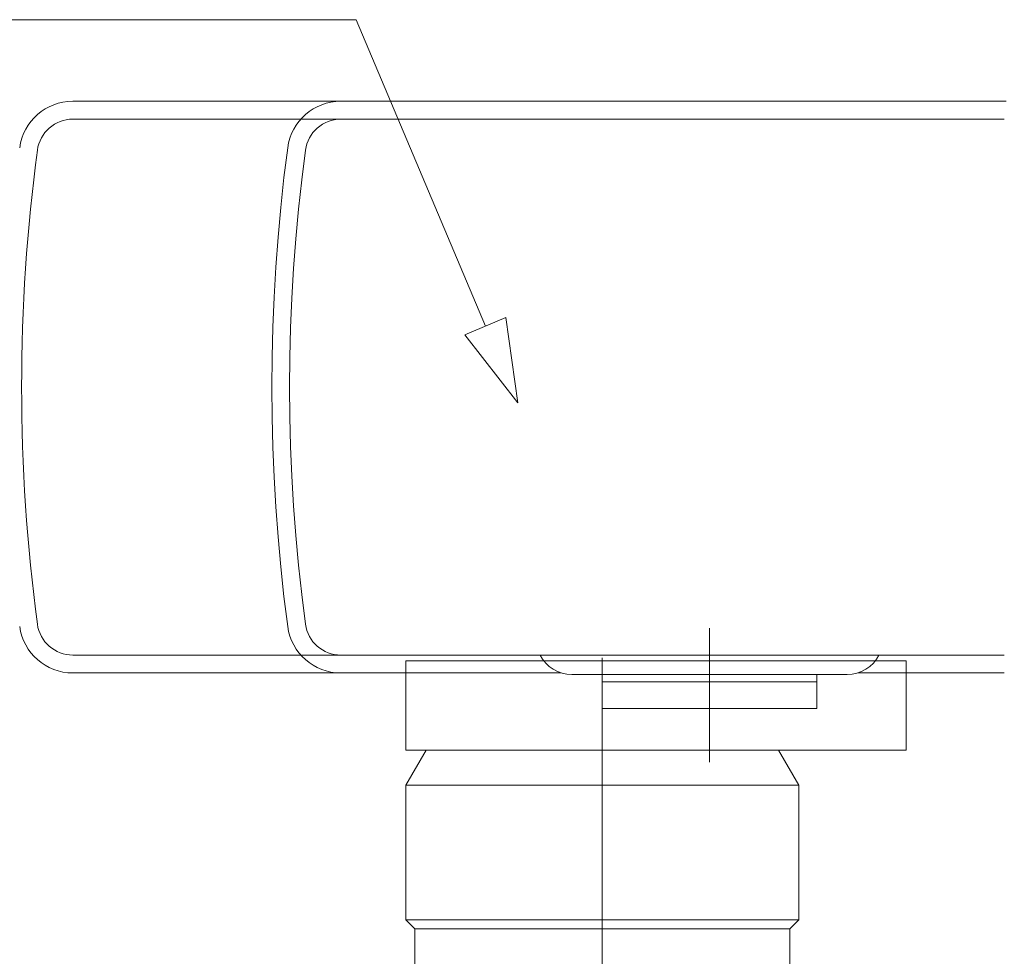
# Paper-space layout 'AD-02 DETAL MONTAŻU DRZWI' of a CAD drawing. Header units: millimetres. Extents: x 0 to 594, y 0 to 550.
# Tile 63 of 99: x 109 to 120, y 391 to 401. Entities that reach past the tile are written whole.
import ezdxf
from ezdxf.xclip import XClip

# ---------------------------------------------------------------- set-up
doc = ezdxf.new("R2010")
doc.units = ezdxf.units.MM
doc.header["$MEASUREMENT"] = 0
doc.header["$XCLIPFRAME"] = 0
for name, pattern in [('DASH_CENTER', [70, 55, -5, 5, -5]), ('DASHED', [2000, 1000, -1000]), ('DOT_CENTER', [1398.6, 1198.8, -99.9, 0, -99.9])]:
    doc.linetypes.add(name, pattern=pattern)
for name, color, linetype, lineweight, true_color in [('A_stolarka_Nr_pióra__10', 7, 'Continuous', 13, 0x4b4b4b), ('A_stolarka_Nr_pióra__170', 7, 'Continuous', 5, 0x1c1c1c), ('A_stolarka_Nr_pióra__7', 7, 'Continuous', 18, 0x171717)]:
    doc.layers.add(name, color=color, linetype=linetype, lineweight=lineweight, true_color=true_color)

# ---------------------------------------------------------------- blocks, each defined once
blk = doc.blocks.new('Rysunek_1_1', base_point=(-46422.798, -26825.258))
at = {"layer": 'A_stolarka_Nr_pióra__10', "color": 251, "linetype": 'Continuous', "lineweight": 13, "ltscale": 0.2, "true_color": 0x4b4b4b}
for p, q in [((120.233, 400.163), (109.785, 400.163)), ((109.785, 399.963), (120.212, 399.963)), ((109.785, 393.963), (120.212, 393.963)), ((113.512, 393.899), (119.112, 393.899)), ((113.512, 393.899), (113.512, 392.899)), ((119.112, 393.899), (119.112, 392.899)), ((115.249, 393.763), (109.785, 393.763)), ((118.452, 393.744), (115.372, 393.744)), ((115.712, 393.363), (115.712, 393.744)), ((118.112, 393.363), (118.112, 393.744)), ((120.212, 393.763), (118.575, 393.763)), ((115.712, 393.664), (118.112, 393.664)), ((115.712, 393.363), (118.112, 393.363)), ((119.112, 392.899), (113.512, 392.899)), ((113.739, 392.899), (113.512, 392.506)), ((117.685, 392.899), (117.912, 392.506)), ((117.912, 392.506), (113.512, 392.506)), ((113.512, 390.999), (113.512, 392.506)), ((117.912, 390.999), (117.912, 392.506)), ((113.512, 390.999), (117.912, 390.999)), ((113.612, 390.899), (113.512, 390.999)), ((117.812, 390.899), (117.912, 390.999)), ((117.812, 390.899), (113.612, 390.899)), ((113.612, 390.899), (113.612, 390.499)), ((117.812, 390.899), (117.812, 390.499))]:
    blk.add_line(p, q, dxfattribs=at)
at = {"layer": 'A_stolarka_Nr_pióra__10', "color": 251, "linetype": 'DASH_CENTER', "lineweight": 13, "ltscale": 0.2, "true_color": 0x4b4b4b}
blk.add_line((116.912, 392.763), (116.912, 394.264), dxfattribs=at)
at = {"layer": 'A_stolarka_Nr_pióra__10', "color": 251, "linetype": 'DOT_CENTER', "lineweight": 13, "ltscale": 0.2, "true_color": 0x4b4b4b}
for p, q in [((115.712, 393.744), (115.712, 393.931)), ((115.712, 376.943), (115.712, 393.363))]:
    blk.add_line(p, q, dxfattribs=at)
at = {"layer": 'A_stolarka_Nr_pióra__10', "color": 251, "linetype": 'Continuous', "lineweight": 13, "ltscale": 0.2, "true_color": 0x4b4b4b}
for centre, radius, start, end in [((109.785, 399.563), 0.6, 90, 172.3771), ((109.785, 399.563), 0.4, 90, 172.3771), ((129.212, 396.963), 20, 172.3771, 187.6229), ((109.785, 394.363), 0.6, 187.6229, 270), ((109.785, 394.363), 0.4, 187.6229, 270), ((115.372, 394.144), 0.4, 206.8272, 270), ((118.452, 394.144), 0.4, 270, 333.1728)]:
    blk.add_arc(centre, radius, start, end, dxfattribs=at)
at = {"layer": 'A_stolarka_Nr_pióra__10', "color": 251, "linetype": 'DASHED', "lineweight": 13, "ltscale": 0.2, "true_color": 0x4b4b4b}
for centre, radius, start, end in [((112.785, 399.563), 0.6, 90, 172.3771), ((112.785, 399.563), 0.4, 90, 172.3771), ((132.212, 396.963), 20.2, 172.3771, 187.6229), ((132.212, 396.963), 20, 172.3771, 187.6229), ((112.785, 394.363), 0.6, 187.6229, 270), ((112.785, 394.363), 0.4, 187.6229, 270)]:
    blk.add_arc(centre, radius, start, end, dxfattribs=at)
at = {"layer": 'A_stolarka_Nr_pióra__170', "color": 250, "linetype": 'Continuous', "lineweight": 5, "ltscale": 0.2, "true_color": 0x1c1c1c}
for p, q in [((112.957, 401.077), (93.585, 401.077)), ((114.403, 397.646), (112.957, 401.077))]:
    blk.add_line(p, q, dxfattribs=at)
at = {"layer": 'A_stolarka_Nr_pióra__7', "color": 250, "linetype": 'Continuous', "lineweight": 18, "ltscale": 0.2, "true_color": 0x171717}
for p, q in [((114.173, 397.548), (114.633, 397.743)), ((114.765, 396.786), (114.633, 397.743)), ((114.765, 396.786), (114.173, 397.548))]:
    blk.add_line(p, q, dxfattribs=at)

psp = doc.layouts.new('AD-02 DETAL MONTAŻU DRZWI')

# ---------------------------------------------------------------- block references
at = {"color": 37, "linetype": 'Continuous', "lineweight": 5, "true_color": 0x656532}
ref = psp.add_blockref('Rysunek_1_1', (-46422.798, -26825.258), dxfattribs=at)
XClip(ref).set_block_clipping_path([(39.90003743, 274.842170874), (528.4304887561, 524.007291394)])

doc.saveas('drawing.dxf')
